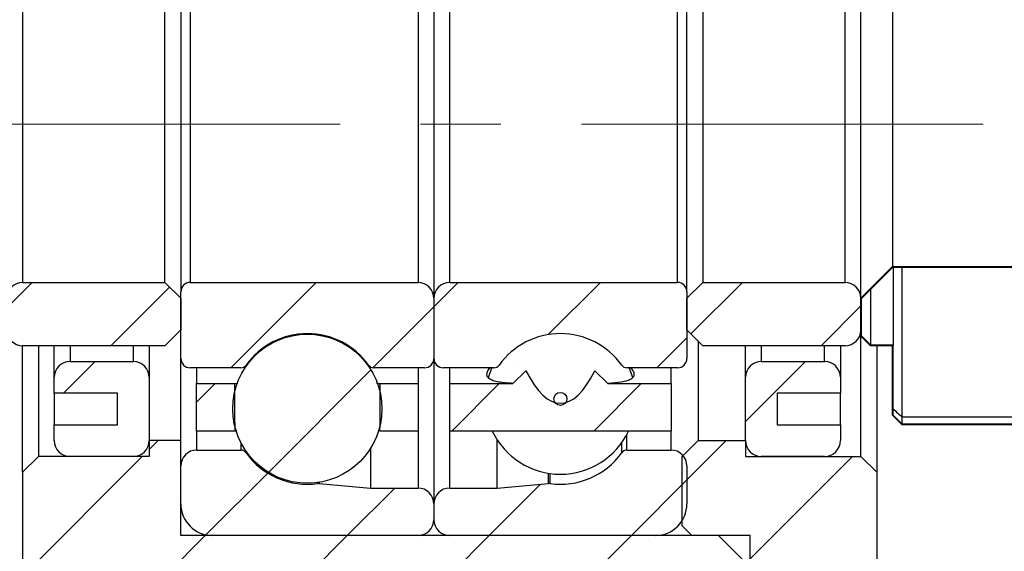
# Model space of a CAD drawing. Header units: millimetres. Extents: x 29 to 347, y 49 to 193.
# Tile 3 of 13: x 53 to 84, y 76 to 93. Entities that reach past the tile are written whole.
import ezdxf

# ---------------------------------------------------------------- set-up
doc = ezdxf.new("R2010")
doc.units = ezdxf.units.MM
doc.linetypes.add('CENTERX2', pattern=[20.32, 12.7, -2.54, 2.54, -2.54])
doc.layers.add('FORMAT', color=7, linetype='Continuous')
doc.styles.add('SLDTEXTSTYLE0', font='TXT', dxfattribs={"width": 0.75})
doc.dimstyles.new('SLDDIMSTYLE0', dxfattribs={"dimtxt": 3.5, "dimasz": 2.5, "dimexe": 0, "dimexo": 0.0625, "dimgap": 0.875, "dimtad": 1, "dimdec": 1, "dimrnd": 1e-09, "dimzin": 12, "dimdsep": 46, "dimtxsty": 'SLDTEXTSTYLE0', "dimsah": 1, "dimcen": 0.09, "dimadec": 0, "dimazin": 3, "dimtfac": 1, "dimtdec": 1, "dimtofl": 0, "dimtmove": 0, "dimatfit": 3, "dimfxl": 1, "dimfrac": 2, "dimtolj": 1, "dimtzin": 12, "dimarcsym": 0})
doc.dimstyles.new('SLDDIMSTYLE3', dxfattribs={"dimtxt": 3.5, "dimasz": 2.5, "dimexe": 0, "dimexo": 0.0625, "dimgap": 0.875, "dimtad": 1, "dimrnd": 1e-09, "dimzin": 12, "dimdsep": 46, "dimtxsty": 'SLDTEXTSTYLE0', "dimsah": 1, "dimcen": 0.09, "dimadec": 0, "dimazin": 3, "dimtfac": 1, "dimtmove": 0, "dimatfit": 0, "dimfxl": 1, "dimfrac": 2, "dimtolj": 1, "dimtzin": 12, "dimarcsym": 0})
doc.dimstyles.new('SLDDIMSTYLE6', dxfattribs={"dimtxt": 3.5, "dimasz": 2.5, "dimexe": 0, "dimexo": 0.0625, "dimgap": 0.875, "dimtad": 1, "dimdec": 3, "dimrnd": 1e-09, "dimzin": 12, "dimdsep": 46, "dimtxsty": 'SLDTEXTSTYLE0', "dimsah": 1, "dimcen": 0.09, "dimadec": 0, "dimazin": 3, "dimtol": 1, "dimtp": -0.009, "dimtm": 0.025, "dimtfac": 1, "dimtdec": 3, "dimtmove": 0, "dimatfit": 0, "dimfxl": 1, "dimfrac": 2, "dimtolj": 1, "dimarcsym": 0})

# ---------------------------------------------------------------- blocks, each defined once
blk = doc.blocks.new('_D_10')
at = {"layer": 'FORMAT', "color": 7}
for p, q in [((87.206, 79.24), (87.206, 61.169)), ((57.706, 75.44), (57.706, 61.169)), ((87.206, 62.169), (57.706, 62.169))]:
    blk.add_line(p, q, dxfattribs=at)
for points in [[(57.706, 62.169), (60.206, 61.919), (60.206, 62.419)], [(87.206, 62.169), (84.706, 62.419), (84.706, 61.919)]]:
    blk.add_solid(points, dxfattribs=at)
at = {"layer": 'FORMAT', "color": 7, "insert": (69.354, 66.681), "char_height": 3.5, "attachment_point": 1, "style": 'SLDTEXTSTYLE0'}
blk.add_mtext('29.5', dxfattribs=at)
blk = doc.blocks.new('_D_11')
at = {"layer": 'FORMAT', "color": 7}
for p, q in [((57.706, 75.44), (57.706, 61.169)), ((52.706, 71.44), (52.706, 61.169)), ((52.706, 62.169), (47.231, 62.169)), ((57.706, 62.169), (52.706, 62.169)), ((57.706, 62.169), (63.206, 62.169))]:
    blk.add_line(p, q, dxfattribs=at)
for points in [[(52.706, 62.169), (50.206, 62.419), (50.206, 61.919)], [(57.706, 62.169), (60.206, 61.919), (60.206, 62.419)]]:
    blk.add_solid(points, dxfattribs=at)
at = {"layer": 'FORMAT', "color": 7, "insert": (47.231, 66.681), "char_height": 3.5, "attachment_point": 1, "style": 'SLDTEXTSTYLE0'}
blk.add_mtext('5', dxfattribs=at)
blk = doc.blocks.new('_D_12')
at = {"layer": 'FORMAT', "color": 7}
for p, q in [((52.706, 107.44), (36.985, 107.44)), ((37.985, 107.44), (37.985, 71.44)), ((52.706, 71.44), (36.985, 71.44))]:
    blk.add_line(p, q, dxfattribs=at)
for points in [[(37.985, 107.44), (37.735, 104.94), (38.235, 104.94)], [(37.985, 71.44), (38.235, 73.94), (37.735, 73.94)]]:
    blk.add_solid(points, dxfattribs=at)
at = {"layer": 'FORMAT', "color": 7, "char_height": 3.5, "attachment_point": 1, "rotation": 90, "style": 'SLDTEXTSTYLE0'}
for s, insert in [('0.009', (28.948, 90.013)), ('0.025', (33.474, 90.013)), ('-', (28.948, 88.462)), ('-', (33.474, 88.462)), ('36', (33.42, 81.997)), ('%%c', (33.474, 76.718))]:
    blk.add_mtext(s, dxfattribs=dict(at, insert=insert))
blk = doc.blocks.new('_D_13')
at = {"layer": 'FORMAT', "color": 7}
for p, q in [((44.862, 94.44), (44.862, 99.94)), ((51.706, 94.44), (43.862, 94.44)), ((44.862, 94.44), (44.862, 84.44)), ((51.706, 84.44), (43.862, 84.44)), ((44.862, 84.44), (44.862, 78.94))]:
    blk.add_line(p, q, dxfattribs=at)
for points in [[(44.862, 94.44), (45.112, 96.94), (44.612, 96.94)], [(44.862, 84.44), (44.612, 81.94), (45.112, 81.94)]]:
    blk.add_solid(points, dxfattribs=at)
at = {"layer": 'FORMAT', "color": 7, "char_height": 3.5, "attachment_point": 1, "rotation": 90, "style": 'SLDTEXTSTYLE0'}
for s, insert in [('10', (40.297, 89.237)), ('%%c', (40.35, 83.959))]:
    blk.add_mtext(s, dxfattribs=dict(at, insert=insert))

msp = doc.modelspace()

# ---------------------------------------------------------------- hatches: boundary and pattern name
at = {"linetype": 'Continuous', "lineweight": 18}
h = msp.add_hatch(dxfattribs=at)
h.set_pattern_fill('ANSI32', style=0)
h.paths.add_polyline_path([(80.5064, 79.9396), (86.9064, 79.9396), (87.2064, 80.2396), (87.2064, 83.9396), (86.2064, 84.9396), (80.2064, 84.9396), (79.2064, 83.9396), (79.2064, 82.7396), (79.5064, 82.4396), (80.2064, 82.4396), (80.2064, 80.2396)], flags=0)
h.paths.add_polyline_path([(87.1864, 80.2478), (86.8982, 79.9596), (80.5147, 79.9596), (80.2264, 80.2478), (80.2264, 82.4596), (79.5147, 82.4596), (79.2264, 82.7478), (79.2264, 83.9313), (80.2147, 84.9196), (86.1982, 84.9196), (87.1864, 83.9313)], flags=0)
h = msp.add_hatch(dxfattribs=at)
h.set_pattern_fill('ANSI31', style=0)
edge = h.paths.add_edge_path(flags=0)
edge.add_line((57.7064, 82.9396), (57.7064, 83.9396))
edge.add_line((57.7064, 83.9396), (57.2064, 84.4396))
edge.add_line((57.2064, 84.4396), (52.7064, 84.4396))
edge.add_arc((52.7064, 83.9396), 0.5, 90, 180)
edge.add_line((52.2064, 83.9396), (52.2064, 82.9396))
edge.add_arc((52.7064, 82.9396), 0.5, 180, 270)
edge.add_line((52.7064, 82.4396), (57.2064, 82.4396))
edge.add_line((57.2064, 82.4396), (57.7064, 82.9396))
h = msp.add_hatch(dxfattribs=at)
h.set_pattern_fill('ANSI31', style=0)
edge = h.paths.add_edge_path(flags=0)
edge.add_arc((58.0064, 84.1396), 0.3, 90, 180)
edge.add_line((57.7064, 84.1396), (57.7064, 82.0396))
edge.add_arc((58.0064, 82.0396), 0.3, 180, 270)
edge.add_line((58.0064, 81.7396), (59.6058, 81.7396))
edge.add_arc((59.6058, 81.9396), 0.2, 270, 324.47108)
edge.add_arc((61.7064, 80.4396), 2.3813, 35.52892, 144.47108, ccw=False)
edge.add_arc((63.8071, 81.9396), 0.2, 215.52892, 270)
edge.add_line((63.8071, 81.7396), (65.4064, 81.7396))
edge.add_arc((65.4064, 82.0396), 0.3, 270, 360)
edge.add_line((65.7064, 82.0396), (65.7064, 83.9396))
edge.add_arc((65.2064, 83.9396), 0.5, 360, 450)
edge.add_line((65.2064, 84.4396), (58.0064, 84.4396))
h = msp.add_hatch(dxfattribs=at)
h.set_pattern_fill('ANSI31', style=0)
edge = h.paths.add_edge_path(flags=0)
edge.add_arc((73.4064, 84.1396), 0.3, 0, 90)
edge.add_line((73.4064, 84.4396), (66.2064, 84.4396))
edge.add_arc((66.2064, 83.9396), 0.5, 90, 180)
edge.add_line((65.7064, 83.9396), (65.7064, 82.0396))
edge.add_arc((66.0064, 82.0396), 0.3, 180, 270)
edge.add_line((66.0064, 81.7396), (67.6058, 81.7396))
edge.add_arc((67.6058, 81.9396), 0.2, 270, 324.47108)
edge.add_arc((69.7064, 80.4396), 2.3813, 35.52892, 144.47108, ccw=False)
edge.add_arc((71.8071, 81.9396), 0.2, 215.52892, 270)
edge.add_line((71.8071, 81.7396), (73.4064, 81.7396))
edge.add_arc((73.4064, 82.0396), 0.3, 270, 360)
edge.add_line((73.7064, 82.0396), (73.7064, 84.1396))
h = msp.add_hatch(dxfattribs=at)
h.set_pattern_fill('ANSI31', style=0)
edge = h.paths.add_edge_path(flags=0)
edge.add_line((78.7064, 84.4396), (74.2064, 84.4396))
edge.add_line((74.2064, 84.4396), (73.7064, 83.9396))
edge.add_line((73.7064, 83.9396), (73.7064, 82.9396))
edge.add_line((73.7064, 82.9396), (74.2064, 82.4396))
edge.add_line((74.2064, 82.4396), (78.7064, 82.4396))
edge.add_arc((78.7064, 82.9396), 0.5, 270, 360)
edge.add_line((79.2064, 82.9396), (79.2064, 83.9396))
edge.add_arc((78.7064, 83.9396), 0.5, 0, 90)
h = msp.add_hatch(dxfattribs=at)
h.set_pattern_fill('ANSI31', style=0)
edge = h.paths.add_edge_path(flags=0)
edge.add_arc((61.7064, 80.446), 2.3568, 0, 360)
h = msp.add_hatch(dxfattribs=at)
h.set_pattern_fill('ANSI31', style=0)
edge = h.paths.add_edge_path(flags=0)
edge.add_line((53.7064, 80.9396), (55.7064, 80.9396))
edge.add_line((55.7064, 80.9396), (55.7064, 79.9396))
edge.add_line((55.7064, 79.9396), (53.7064, 79.9396))
edge.add_line((53.7064, 79.9396), (53.7064, 79.4396))
edge.add_arc((54.2064, 79.4396), 0.5, 180, 270)
edge.add_line((54.2064, 78.9396), (56.2064, 78.9396))
edge.add_arc((56.2064, 79.4396), 0.5, 270, 360)
edge.add_line((56.7064, 79.4396), (56.7064, 81.4396))
edge.add_arc((56.2064, 81.4396), 0.5, 0, 90)
edge.add_line((56.2064, 81.9396), (54.2064, 81.9396))
edge.add_arc((54.2064, 81.4396), 0.5, 90, 180)
edge.add_line((53.7064, 81.4396), (53.7064, 80.9396))
h = msp.add_hatch(dxfattribs=at)
h.set_pattern_fill('ANSI31', style=0)
edge = h.paths.add_edge_path(flags=0)
edge.add_line((76.5564, 80.9396), (78.5564, 80.9396))
edge.add_line((78.5564, 80.9396), (78.5564, 81.4396))
edge.add_arc((78.0564, 81.4396), 0.5, 0, 90)
edge.add_line((78.0564, 81.9396), (76.0564, 81.9396))
edge.add_arc((76.0564, 81.4396), 0.5, 90, 180)
edge.add_line((75.5564, 81.4396), (75.5564, 79.4396))
edge.add_arc((76.0564, 79.4396), 0.5, 180, 270)
edge.add_line((76.0564, 78.9396), (78.0564, 78.9396))
edge.add_arc((78.0564, 79.4396), 0.5, 270, 360)
edge.add_line((78.5564, 79.4396), (78.5564, 79.9396))
edge.add_line((78.5564, 79.9396), (76.5564, 79.9396))
edge.add_line((76.5564, 79.9396), (76.5564, 80.9396))
h = msp.add_hatch(dxfattribs=at)
h.set_pattern_fill('ANSI31', style=0)
edge = h.paths.add_edge_path(flags=0)
edge.add_line((66.2064, 81.2396), (66.2064, 79.7396))
edge.add_line((66.2064, 79.7396), (73.2064, 79.7396))
edge.add_line((73.2064, 79.7396), (73.2064, 81.2396))
edge.add_line((73.2064, 81.2396), (71.2064, 81.2396))
edge.add_line((71.2064, 81.2396), (70.7967, 81.6493))
edge.add_ellipse((69.7064, 89.4396), major_axis=(0, -8.8201), ratio=0.2636028, start_angle=-7.96681, end_angle=7.96681, ccw=False)
edge.add_line((68.6162, 81.6493), (68.2064, 81.2396))
edge.add_line((68.2064, 81.2396), (66.2064, 81.2396))
h = msp.add_hatch(dxfattribs=at)
h.set_pattern_fill('ANSI31', style=0)
edge = h.paths.add_edge_path(flags=0)
edge.add_line((58.2064, 81.2396), (58.2064, 79.7396))
edge.add_line((58.2064, 79.7396), (59.4106, 79.7396))
edge.add_ellipse((61.7064, 89.4396), major_axis=(0, -61.4813), ratio=0.0378163, start_angle=344.304456, end_angle=346.683789, ccw=False)
edge.add_line((59.4022, 81.2396), (58.2064, 81.2396))
h = msp.add_hatch(dxfattribs=at)
h.set_pattern_fill('ANSI31', style=0)
edge = h.paths.add_edge_path(flags=0)
edge.add_line((65.2064, 81.2396), (64.0107, 81.2396))
edge.add_ellipse((61.7064, 89.4396), major_axis=(0, -61.4813), ratio=0.0378163, start_angle=13.316211, end_angle=15.695544, ccw=False)
edge.add_line((64.0023, 79.7396), (65.2064, 79.7396))
edge.add_line((65.2064, 79.7396), (65.2064, 81.2396))
h = msp.add_hatch(dxfattribs=at)
h.set_pattern_fill('ANSI31', style=0)
edge = h.paths.add_edge_path(flags=0)
edge.add_arc((69.7064, 80.7579), 0.2048, 0, 360)
h = msp.add_hatch(dxfattribs=at)
h.set_pattern_fill('ANSI31', style=0)
h.paths.add_polyline_path([(75.7064, 70.4396), (75.7064, 75.4396), (74.7064, 76.4396), (57.7064, 76.4396), (57.7064, 79.4396), (56.7064, 79.4396), (56.7064, 78.9396), (53.2064, 78.9396), (52.7064, 78.4396), (52.7064, 72.4396), (53.7064, 71.4396), (69.7064, 71.4396), (69.7064, 70.4396), (70.2064, 69.9396), (75.2064, 69.9396)], flags=0)
h = msp.add_hatch(dxfattribs=at)
h.set_pattern_fill('ANSI31', style=0)
h.paths.add_polyline_path([(75.7064, 76.4396), (75.7064, 70.2396), (76.0064, 69.9396), (79.4064, 69.9396), (79.7064, 70.2396), (79.7064, 78.4396), (79.2064, 78.9396), (75.5564, 78.9396), (75.5564, 79.4396), (74.0564, 79.4396), (73.5564, 78.9396), (73.5564, 76.7396), (73.8564, 76.4396)], flags=0)
h = msp.add_hatch(dxfattribs=at)
h.set_pattern_fill('ANSI31', style=0)
edge = h.paths.add_edge_path(flags=0)
edge.add_arc((65.2064, 76.9396), 0.5, 270, 360)
edge.add_line((65.7064, 76.9396), (65.7064, 77.4396))
edge.add_arc((65.2064, 77.4396), 0.5, 360, 450)
edge.add_line((65.2064, 77.9396), (63.7064, 77.9396))
edge.add_line((63.7064, 77.9396), (62.0783, 78.082))
edge.add_arc((62.0609, 77.8828), 0.2, 85, 97.89275)
edge.add_arc((61.7064, 80.4396), 2.3813, 215.52892, 277.89275, ccw=False)
edge.add_arc((59.6058, 78.9396), 0.2, 35.52892, 90)
edge.add_line((59.6058, 79.1396), (58.2064, 79.1396))
edge.add_arc((58.2064, 78.6396), 0.5, 90, 180)
edge.add_line((57.7064, 78.6396), (57.7064, 77.4396))
edge.add_arc((58.7064, 77.4396), 1, 180, 270)
edge.add_line((58.7064, 76.4396), (65.2064, 76.4396))
h = msp.add_hatch(dxfattribs=at)
h.set_pattern_fill('ANSI31', style=0)
edge = h.paths.add_edge_path(flags=0)
edge.add_arc((66.2064, 76.9396), 0.5, 180, 270)
edge.add_line((66.2064, 76.4396), (72.7064, 76.4396))
edge.add_arc((72.7064, 77.4396), 1, 270, 360)
edge.add_line((73.7064, 77.4396), (73.7064, 78.6396))
edge.add_arc((73.2064, 78.6396), 0.5, 360, 450)
edge.add_line((73.2064, 79.1396), (71.8071, 79.1396))
edge.add_arc((71.8071, 78.9396), 0.2, 90, 144.47108)
edge.add_arc((69.7064, 80.4396), 2.3813, 262.10725, 324.47108, ccw=False)
edge.add_arc((69.352, 77.8828), 0.2, 82.10725, 95)
edge.add_line((69.3345, 78.082), (67.7064, 77.9396))
edge.add_line((67.7064, 77.9396), (66.2064, 77.9396))
edge.add_arc((66.2064, 77.4396), 0.5, 90, 180)
edge.add_line((65.7064, 77.4396), (65.7064, 76.9396))

# ---------------------------------------------------------------- linework, layer by layer
at = {"color": 7, "linetype": 'Continuous', "lineweight": 25}
for p, q in [((65.7064, 94.9396), (65.7064, 83.9396)), ((79.2064, 83.9396), (79.2064, 94.9396)), ((57.7064, 94.7396), (57.7064, 84.1396)), ((73.7064, 84.1396), (73.7064, 94.7396)), ((52.7064, 94.4396), (52.7064, 84.4396)), ((57.2064, 84.4396), (57.2064, 94.4396)), ((58.0064, 94.4396), (58.0064, 84.4396)), ((65.2064, 94.4396), (65.2064, 84.4396)), ((66.2064, 84.4396), (66.2064, 94.4396)), ((73.4064, 84.4396), (73.4064, 94.4396)), ((74.2064, 94.4396), (74.2064, 84.4396)), ((78.7064, 84.4396), (78.7064, 94.4396)), ((80.2064, 93.9396), (80.2064, 84.9396)), ((80.2064, 84.9396), (79.2064, 83.9396)), ((80.2147, 84.9196), (79.2264, 83.9313)), ((80.2064, 84.9396), (86.2064, 84.9396)), ((80.2147, 84.9196), (86.1982, 84.9196)), ((80.2264, 84.9196), (80.2264, 82.4596)), ((80.5147, 80.1781), (80.5147, 84.9196)), ((52.7064, 84.4396), (57.2064, 84.4396)), ((57.7064, 83.9396), (57.2064, 84.4396)), ((58.0064, 84.4396), (65.2064, 84.4396)), ((66.2064, 84.4396), (73.4064, 84.4396)), ((74.2064, 84.4396), (73.7064, 83.9396)), ((74.2064, 84.4396), (78.7064, 84.4396)), ((57.7064, 82.0396), (57.7064, 84.1396)), ((73.7064, 84.1396), (73.7064, 82.0396)), ((79.5147, 82.4596), (79.5147, 84.2196)), ((57.7064, 83.9396), (57.7064, 82.9396)), ((65.7064, 83.9396), (65.7064, 82.0396)), ((73.7064, 82.9396), (73.7064, 83.9396)), ((79.2064, 82.7396), (79.2064, 83.9396)), ((79.2064, 83.9396), (79.2064, 82.9396)), ((79.2264, 82.7478), (79.2264, 83.9313)), ((57.2064, 82.4396), (57.7064, 82.9396)), ((73.7064, 82.9396), (74.2064, 82.4396)), ((74.0564, 82.5896), (74.0564, 79.4396)), ((79.2064, 82.7396), (79.5064, 82.4396)), ((79.2064, 78.9396), (79.2064, 82.7396)), ((79.2264, 82.7478), (79.5147, 82.4596)), ((57.2064, 82.4396), (52.7064, 82.4396)), ((52.7064, 78.4396), (52.7064, 82.4396)), ((53.2064, 82.4396), (53.2064, 78.9396)), ((53.7064, 81.4396), (53.7064, 82.4396)), ((56.7064, 82.4396), (56.7064, 81.4396)), ((78.7064, 82.4396), (74.2064, 82.4396)), ((75.5564, 81.4396), (75.5564, 82.4396)), ((78.5564, 82.4396), (78.5564, 81.4396)), ((80.2064, 82.4396), (79.5064, 82.4396)), ((80.2264, 82.4596), (79.5147, 82.4596)), ((79.7064, 82.4396), (79.7064, 78.4396)), ((80.2064, 80.2396), (80.2064, 82.4396)), ((80.2264, 80.2478), (80.2264, 82.4596)), ((54.2064, 81.9396), (56.2064, 81.9396)), ((57.7064, 79.4396), (57.7064, 82.0396)), ((65.7064, 82.0396), (65.7064, 77.4396)), ((76.0564, 81.9396), (78.0564, 81.9396)), ((59.6058, 81.7396), (58.0064, 81.7396)), ((58.2064, 81.7396), (58.2064, 81.2396)), ((65.4064, 81.7396), (63.8071, 81.7396)), ((65.2064, 81.7396), (65.2064, 81.2396)), ((67.6058, 81.7396), (66.0064, 81.7396)), ((66.2064, 81.2396), (66.2064, 81.7396)), ((68.6162, 81.6493), (68.2064, 81.2492)), ((68.2064, 81.2396), (68.6162, 81.6493)), ((71.2064, 81.2492), (70.7967, 81.6493)), ((70.7967, 81.6493), (71.2064, 81.2396)), ((73.4064, 81.7396), (71.8071, 81.7396)), ((73.2064, 81.2396), (73.2064, 81.7396)), ((53.7064, 80.9396), (53.7064, 81.4396)), ((56.7064, 81.4396), (56.7064, 79.4396)), ((68.2064, 81.2396), (68.2064, 81.2492)), ((71.2064, 81.2396), (71.2064, 81.2492)), ((75.5564, 79.4396), (75.5564, 81.4396)), ((78.5564, 81.4396), (78.5564, 80.9396)), ((53.7064, 80.9396), (53.7064, 79.9396)), ((55.7064, 80.9396), (53.7064, 80.9396)), ((55.7064, 79.9396), (55.7064, 80.9396)), ((58.2064, 81.2396), (59.4022, 81.2396)), ((58.2064, 79.7396), (58.2064, 81.2396)), ((64.0107, 81.2396), (65.2064, 81.2396)), ((65.2064, 81.2396), (65.2064, 79.7396)), ((66.2064, 81.2396), (68.2064, 81.2396)), ((66.2064, 79.7396), (66.2064, 81.2396)), ((71.2064, 81.2396), (73.2064, 81.2396)), ((73.2064, 81.2396), (73.2064, 79.7396)), ((78.5564, 80.9396), (76.5564, 80.9396)), ((76.5564, 80.9396), (76.5564, 79.9396)), ((78.5564, 79.9396), (78.5564, 80.9396)), ((80.2064, 80.2396), (80.5064, 79.9396)), ((80.2264, 80.2478), (80.5147, 79.9596)), ((80.5147, 79.9596), (80.5147, 80.1781)), ((86.8982, 80.1781), (80.5147, 80.1781)), ((53.7064, 79.9396), (55.7064, 79.9396)), ((53.7064, 79.4396), (53.7064, 79.9396)), ((59.4106, 79.7396), (58.2064, 79.7396)), ((64.0023, 79.7396), (63.9486, 79.7433)), ((65.2064, 79.7396), (64.0023, 79.7396)), ((73.2064, 79.7396), (66.2064, 79.7396)), ((76.5564, 79.9396), (78.5564, 79.9396)), ((78.5564, 79.9396), (78.5564, 79.4396)), ((86.9064, 79.9396), (80.5064, 79.9396)), ((86.8982, 79.9596), (80.5147, 79.9596)), ((56.7064, 79.4396), (56.7064, 78.9396)), ((57.7064, 79.4396), (56.7064, 79.4396)), ((57.7064, 76.4396), (57.7064, 79.4396)), ((67.7064, 77.9396), (67.7064, 79.4655)), ((74.0564, 79.4396), (73.5564, 78.9396)), ((74.0564, 79.4396), (75.5564, 79.4396)), ((75.5564, 79.4396), (75.5564, 78.9396)), ((58.2064, 79.1396), (59.6058, 79.1396)), ((63.7064, 79.1992), (63.7064, 77.9396)), ((71.8071, 79.1396), (73.2064, 79.1396)), ((53.2064, 78.9396), (52.7064, 78.4396)), ((56.7064, 78.9396), (53.2064, 78.9396)), ((56.2064, 78.9396), (54.2064, 78.9396)), ((73.5564, 76.7396), (73.5564, 78.9396)), ((75.5564, 78.9396), (79.2064, 78.9396)), ((78.0564, 78.9396), (76.0564, 78.9396)), ((79.7064, 78.4396), (79.2064, 78.9396)), ((52.7064, 78.4396), (52.7064, 72.4396)), ((57.7064, 77.4396), (57.7064, 78.6396)), ((73.7064, 78.6396), (73.7064, 77.4396)), ((79.7064, 78.4396), (79.7064, 70.2396)), ((62.0783, 78.082), (63.7064, 77.9396)), ((63.7064, 77.9396), (65.2064, 77.9396)), ((66.2064, 77.9396), (67.7064, 77.9396)), ((67.7064, 77.9396), (69.3345, 78.082)), ((65.7064, 77.4396), (65.7064, 76.9396)), ((73.5564, 76.7396), (73.8564, 76.4396)), ((74.7064, 76.4396), (57.7064, 76.4396)), ((65.2064, 76.4396), (58.7064, 76.4396)), ((72.7064, 76.4396), (66.2064, 76.4396)), ((75.7064, 76.4396), (73.8564, 76.4396)), ((75.7064, 75.4396), (74.7064, 76.4396)), ((75.7064, 70.2396), (75.7064, 76.4396))]:
    msp.add_line(p, q, dxfattribs=at)
at = {"color": 8, "linetype": 'Continuous', "lineweight": 25}
for p, q in [((54.2064, 82.4396), (54.2064, 81.9396)), ((56.2064, 81.9396), (56.2064, 82.4396)), ((76.0564, 82.4396), (76.0564, 81.9396)), ((78.0564, 81.9396), (78.0564, 82.4396)), ((58.2064, 79.7396), (58.2064, 79.1396)), ((65.2064, 79.7396), (65.2064, 77.9396)), ((66.2064, 77.9396), (66.2064, 79.7396)), ((73.2064, 79.1396), (73.2064, 79.7396)), ((59.6058, 79.3775), (59.6058, 79.1396)), ((71.6443, 79.0558), (71.6443, 79.3741)), ((71.8071, 79.1396), (71.8071, 79.6365)), ((59.7685, 79.1047), (59.7685, 79.0558)), ((69.3345, 78.082), (69.3345, 78.4058)), ((69.3794, 78.0809), (69.3794, 78.3992)), ((62.0334, 78.112), (62.0334, 78.0809)), ((62.0783, 78.1187), (62.0783, 78.082))]:
    msp.add_line(p, q, dxfattribs=at)
at = {"color": 7, "linetype": 'Continuous', "lineweight": 25, "flags": 128}
for points in [[(67.537, 81.7396), (67.4627, 81.5553), (67.4205, 81.4249)], [(71.9929, 81.4231), (71.9502, 81.5553), (71.8759, 81.7396)]]:
    msp.add_lwpolyline(points, dxfattribs=at)
at = {"color": 7, "linetype": 'Continuous', "lineweight": 25}
for centre, radius in [((61.7064, 80.446), 2.3568), ((69.7064, 80.7579), 0.2048)]:
    msp.add_circle(centre, radius, dxfattribs=at)
for centre, radius, start, end in [((52.7064, 83.9396), 0.5, 90, 180), ((58.0064, 84.1396), 0.3, 90, 180), ((65.2064, 83.9396), 0.5, 0, 90), ((66.2064, 83.9396), 0.5, 90, 180), ((73.4064, 84.1396), 0.3, 0, 90), ((78.7064, 83.9396), 0.5, 0, 90), ((52.7064, 82.9396), 0.5, 180, 270), ((61.7064, 80.4396), 2.3813, 35.52892, 144.47108), ((69.7064, 80.4396), 2.3813, 35.52892, 144.47108), ((78.7064, 82.9396), 0.5, 270, 0), ((54.2064, 81.4396), 0.5, 90, 180), ((56.2064, 81.4396), 0.5, 0, 90), ((58.0064, 82.0396), 0.3, 180, 270), ((65.4064, 82.0396), 0.3, 270, 0), ((66.0064, 82.0396), 0.3, 180, 270), ((73.4064, 82.0396), 0.3, 270, 360), ((76.0564, 81.4396), 0.5, 90, 180), ((78.0564, 81.4396), 0.5, 0, 90), ((59.6058, 81.9396), 0.2, 270, 324.47108), ((63.8071, 81.9396), 0.2, 215.52892, 270), ((67.6058, 81.9396), 0.2, 270, 324.47108), ((71.8071, 81.9396), 0.2, 215.52892, 270), ((69.7064, 80.7579), 2.3813, 205.3179, 334.6821), ((54.2064, 79.4396), 0.5, 180, 270), ((56.2064, 79.4396), 0.5, 270, 0), ((76.0564, 79.4396), 0.5, 180, 270), ((78.0564, 79.4396), 0.5, 270, 0), ((58.2064, 78.6396), 0.5, 90, 180), ((59.6058, 78.9396), 0.2, 35.52892, 90), ((71.8071, 78.9396), 0.2, 90, 144.47108), ((73.2064, 78.6396), 0.5, 0, 90), ((61.7064, 80.4396), 2.3813, 215.52892, 277.89275), ((69.7064, 80.4396), 2.3813, 262.10725, 324.47108), ((62.0609, 77.8828), 0.2, 85, 97.89275), ((65.2064, 77.4396), 0.5, 360, 90), ((66.2064, 77.4396), 0.5, 90, 180), ((69.352, 77.8828), 0.2, 82.10725, 95), ((58.7064, 77.4396), 1, 180, 270), ((72.7064, 77.4396), 1, 270, 0), ((65.2064, 76.9396), 0.5, 270, 0), ((66.2064, 76.9396), 0.5, 180, 270)]:
    msp.add_arc(centre, radius, start, end, dxfattribs=at)
for centre, major_axis, ratio, start_param, end_param in [((69.7064, 89.4396), (0, -8.8201), 0.2636028, 5.7951144, 6.7712562), ((61.7064, 89.4396), (0, -61.4813), 0.0378163, 4.8461614, 4.8708224), ((61.7064, 89.4396), (0, -61.4813), 0.0378163, 1.4123629, 1.4370239)]:
    msp.add_ellipse(centre, major_axis=major_axis, ratio=ratio, start_param=start_param, end_param=end_param, dxfattribs=at)
for points, knots in [([(68.2064, 81.2492), (68.1238, 81.2535), (67.9587, 81.2622), (67.7433, 81.2891), (67.5634, 81.333), (67.437, 81.3986), (67.376, 81.4849), (67.3842, 81.5886), (67.4256, 81.6761), (67.4801, 81.7289), (67.4911, 81.7396)], [0, 0, 0, 0, 0.1244392, 0.2488743, 0.3952387, 0.5415753, 0.6841361, 0.8266898, 0.96517, 1, 1, 1, 1]), ([(71.9197, 81.7396), (71.9393, 81.7194), (72.0012, 81.6555), (72.0371, 81.5607), (72.0272, 81.4617), (71.9534, 81.3828), (71.8194, 81.3241), (71.5945, 81.273), (71.3557, 81.2583), (71.2064, 81.2492)], [0, 0, 0, 0, 0.0666254, 0.2115778, 0.3515071, 0.4914466, 0.6301637, 0.7689031, 1, 1, 1, 1]), ([(59.4022, 81.2396), (59.4189, 81.2402), (59.4418, 81.241), (59.4974, 81.2505), (59.5124, 81.253)], [0, 0, 0, 0, 0.7308351, 1, 1, 1, 1]), ([(63.8975, 81.2537), (63.9225, 81.2496), (63.9759, 81.2407), (63.9986, 81.2399), (64.0107, 81.2396)], [0, 0, 0, 0, 0.4704636, 1, 1, 1, 1]), ([(80.2264, 80.4422), (80.2747, 80.398), (80.3707, 80.3099), (80.4669, 80.2219), (80.5147, 80.1781)], [0, 0, 0, 0, 0.5020449, 1, 1, 1, 1]), ([(59.4736, 79.7444), (59.4632, 79.7431), (59.4334, 79.7395), (59.4196, 79.7395), (59.4106, 79.7396)], [0, 0, 0, 0, 0.3492918, 1, 1, 1, 1])]:
    msp.add_open_spline(points, degree=3, knots=knots, dxfattribs=at)
at = {"layer": 'FORMAT', "color": 7, "linetype": 'CENTERX2', "lineweight": 18}
msp.add_line((50.048, 89.4396), (88.5853, 89.4396), dxfattribs=at)

# ---------------------------------------------------------------- dimensions: what is measured, and where the dimension line sits
at = {"layer": 'FORMAT', "color": 7}
for base, p1, p2, dimstyle, picture, middle in [((37.9854, 71.4396), (53.7064, 107.4396), (53.7064, 71.4396), 'SLDDIMSTYLE6', '_D_12', (37.9854, 89.1841)), ((44.8619, 84.4396), (52.7064, 94.4396), (52.7064, 84.4396), 'SLDDIMSTYLE3', '_D_13', (44.8619, 89.1841))]:
    dim = msp.add_linear_dim(base=base, p1=p1, p2=p2, angle=90, text='%%c<>', dimstyle=dimstyle, dxfattribs=at)
    dim.commit()
    dim.dimension.update_dxf_attribs({"geometry": picture, "text_midpoint": middle, "dimtype": 160})
for base, p1, p2, dimstyle, picture, middle in [((57.7064, 62.1689), (87.2064, 80.2396), (57.7064, 76.4396), 'SLDDIMSTYLE0', '_D_10', (73.8801, 62.1689)), ((52.7064, 62.1689), (57.7064, 76.4396), (52.7064, 72.4396), 'SLDDIMSTYLE3', '_D_11', (48.5244, 62.1689))]:
    dim = msp.add_linear_dim(base=base, p1=p1, p2=p2, dimstyle=dimstyle, dxfattribs=at)
    dim.commit()
    dim.dimension.update_dxf_attribs({"geometry": picture, "text_midpoint": middle, "dimtype": 160})

doc.saveas('drawing.dxf')
